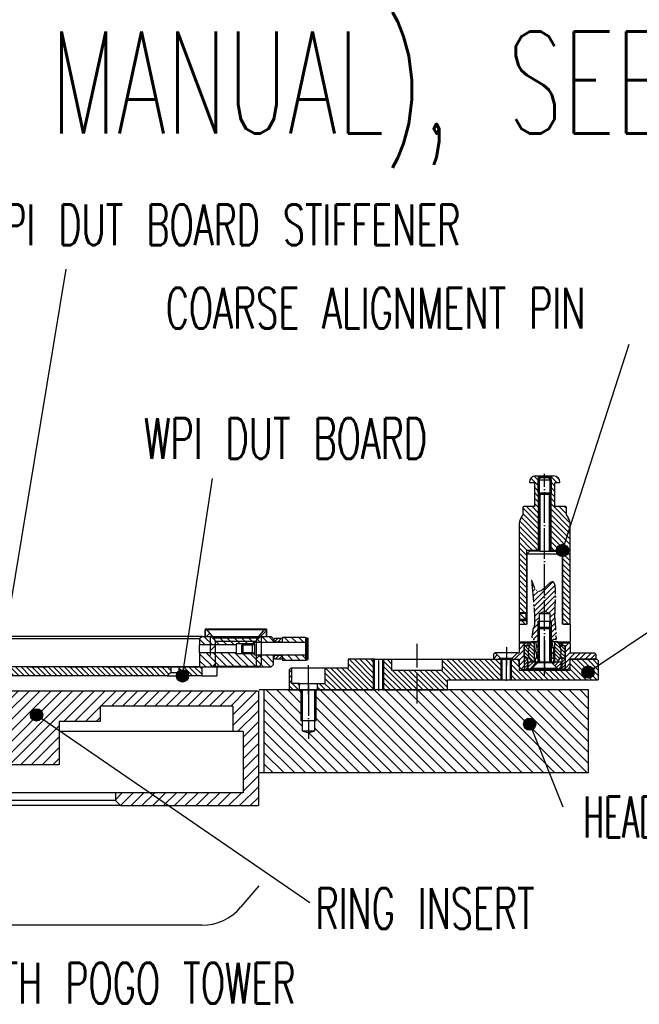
# Model space of a CAD drawing. Extents: x -1763 to 4575, y -3429 to 1051.
# Tile 25 of 174: x 159 to 401, y -2563 to -2177. Entities that reach past the tile are written whole.
import ezdxf

# ---------------------------------------------------------------- set-up
doc = ezdxf.new("R2010")
doc.units = 0
doc.linetypes.add('DASHED', pattern=[15, 7, -8])
doc.linetypes.add('DOT_CENTER', pattern=[14, 12, -1, 0, -1])
doc.layers.get('0').update_dxf_attribs({"linetype": 'CONTINUOUS'})
doc.layers.add('1', color=7, linetype='CONTINUOUS')
doc.styles.add('CONVERTER_1', font='txt.shx', dxfattribs={"width": 0.63})
doc.styles.add('CONVERTER_11', font='txt.shx', dxfattribs={"width": 0.54})
doc.dimstyles.get("Standard").update_dxf_attribs({"dimtxt": 0.18, "dimasz": 0.18, "dimexe": 0.18, "dimexo": 0.0625, "dimgap": 0.09, "dimtad": 0, "dimtih": 1, "dimtoh": 1, "dimdec": 4, "dimzin": 0, "dimtxsty": 'STANDARD', "dimcen": 0.09, "dimazin": 3, "dimtfac": 1, "dimtdec": 4, "dimtofl": 0, "dimtmove": 0, "dimatfit": 3, "dimtolj": 1, "dimtzin": 0})
pattern_1 = [(315, (-1142.24, -11457.8625), (1.06066017, 1.06066017), [])]
pattern_2 = [(45, (-1142.24, -11457.8625), (-3.535534, 3.535534), [])]
pattern_3 = [(315, (-1142.24, -11507.8625), (1.41421356, 1.41421356), [])]
pattern_4 = [(-45, (-1142.24, -11507.8625), (1.41421356, 1.41421356), [])]
pattern_5 = [(45, (-1142.2401, -11507.8625), (-0.70710678, 0.70710678), [])]
pattern_6 = [(135, (-1142.24, -11457.8625), (-1.06066017, -1.06066017), [])]
pattern_7 = [(135, (-1142.2401, -11457.8625), (-0.70710678, -0.70710678), [])]
pattern_8 = [(45, (-1142.2401, -11457.8625), (-0.565685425, 0.565685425), [])]
pattern_9 = [(45, (-1273.4511, -11577.1904), (-0.70710678, 0.70710678), [])]
pattern_10 = [(45, (-1106.5953, -11706.0745), (-1.06066017, 1.06066017), [])]
pattern_11 = [(45, (-1424.0461, -11558.2213), (-1.06066017, 1.06066017), [])]

# ---------------------------------------------------------------- blocks, each defined once
blk = doc.blocks.new('Z-STACK', base_point=(-660.97, -2583.47))
at = {"linetype": 'CONTINUOUS'}
h = blk.add_hatch(dxfattribs=at)
h.set_pattern_fill('USER', scale=5, angle=45, pattern_type=0)
h.set_pattern_definition(pattern_2)
edge = h.paths.add_edge_path()
edge.add_arc((233.34, -2420.67), 2, 360, 400, ccw=False)
edge.add_line((235.34, -2420.67), (235.34, -2430.36))
edge.add_line((235.34, -2430.36), (233.87, -2430.36))
edge.add_line((233.87, -2430.36), (233.37, -2429.49))
edge.add_line((233.37, -2429.49), (233.37, -2419.16))
edge.add_line((233.37, -2419.16), (233.37, -2418.66))
edge.add_line((233.37, -2418.66), (232.87, -2418.66))
edge.add_line((232.87, -2418.66), (231.37, -2418.66))
edge.add_line((231.37, -2418.66), (231.37, -2415.86))
edge.add_line((231.37, -2415.86), (231.92, -2415.86))
edge.add_line((231.92, -2415.86), (234.87, -2419.38))
h = blk.add_hatch(dxfattribs=at)
h.set_pattern_fill('USER', scale=5, angle=45, pattern_type=0)
h.set_pattern_definition(pattern_2)
edge = h.paths.add_edge_path()
edge.add_line((251.39, -2430.36), (251.39, -2420.67))
edge.add_arc((253.39, -2420.67), 2, 500, 180, ccw=False)
edge.add_line((251.86, -2419.38), (254.82, -2415.86))
edge.add_line((254.82, -2415.86), (255.37, -2415.86))
edge.add_line((255.37, -2415.86), (255.37, -2418.66))
edge.add_line((255.37, -2418.66), (253.87, -2418.66))
edge.add_line((253.87, -2418.66), (253.37, -2418.66))
edge.add_line((253.37, -2418.66), (253.37, -2419.16))
edge.add_line((253.37, -2419.16), (253.37, -2429.49))
edge.add_line((253.37, -2429.49), (252.87, -2430.36))
edge.add_line((252.87, -2430.36), (251.39, -2430.36))
h = blk.add_hatch(dxfattribs=at)
h.set_pattern_fill('USER', color=4, scale=2, angle=315, pattern_type=0)
h.set_pattern_definition(pattern_3)
h.paths.add_polyline_path([(257.2, -2418.66), (255.37, -2418.66), (253.37, -2418.66), (233.37, -2418.66), (231.37, -2418.66), (230.22, -2418.66), (229.22, -2419.66), (229.22, -2421.96), (243.7, -2421.96), (243.7, -2421.56), (246.2, -2421.56), (249.9, -2421.56), (250.7, -2421.56), (250.7, -2421.06), (253.37, -2421.06), (258.2, -2421.06), (258.2, -2419.66)])
h = blk.add_hatch(dxfattribs=at)
h.set_pattern_fill('USER', color=3, angle=45, pattern_type=0)
h.set_pattern_definition(pattern_5)
h.paths.add_polyline_path([(258.6, -2420.96), (258.4, -2420.76), (258.4, -2419.76), (258.6, -2419.56), (261.5, -2419.56), (261.7, -2419.76), (261.7, -2420.76), (261.5, -2420.96)])
h = blk.add_hatch(dxfattribs=at)
h.set_pattern_fill('USER', color=5, scale=2, angle=-45, pattern_type=0)
h.set_pattern_definition(pattern_4)
h.paths.add_polyline_path([(261.7, -2420.76), (261.7, -2419.76), (261.7, -2419.06), (270.7, -2419.06), (270.7, -2419.26), (270.7, -2421.06), (261.7, -2421.06)])
h = blk.add_hatch(dxfattribs=at)
h.set_pattern_fill('USER', color=4, scale=2, angle=315, pattern_type=0)
h.set_pattern_definition(pattern_3)
h.paths.add_polyline_path([(257.2, -2430.66), (252.87, -2430.66), (236.03, -2430.66), (233.87, -2430.66), (233.17, -2430.66), (229.22, -2430.66), (229.22, -2425.16), (243.7, -2425.16), (243.7, -2425.56), (246.2, -2425.56), (249.9, -2425.56), (250.7, -2425.56), (250.7, -2426.06), (253.37, -2426.06), (258.2, -2426.06), (258.2, -2429.66)])
h = blk.add_hatch(dxfattribs=at)
h.set_pattern_fill('USER', color=3, angle=45, pattern_type=0)
h.set_pattern_definition(pattern_5)
h.paths.add_polyline_path([(258.6, -2427.56), (258.4, -2427.36), (258.4, -2426.36), (258.6, -2426.16), (261.5, -2426.16), (261.7, -2426.36), (261.7, -2427.36), (261.5, -2427.56)])
h = blk.add_hatch(dxfattribs=at)
h.set_pattern_fill('USER', color=5, scale=2, angle=-45, pattern_type=0)
h.set_pattern_definition(pattern_4)
h.paths.add_polyline_path([(261.7, -2428.06), (261.7, -2427.36), (261.7, -2426.36), (261.7, -2426.06), (270.7, -2426.06), (270.7, -2427.86), (270.7, -2428.06), (262.2, -2428.06)])
h = blk.add_hatch(dxfattribs=at)
h.set_pattern_fill('USER', color=2, scale=1.5, angle=315, pattern_type=0)
h.set_pattern_definition(pattern_1)
h.paths.add_polyline_path([(230.03, -2430.66), (229.22, -2430.66), (225.22, -2430.66), (225.02, -2430.66), (221.12, -2430.66), (221.12, -2432.76), (222.52, -2434.16), (230.03, -2434.16)])
at = {"layer": '1', "linetype": 'CONTINUOUS'}
h = blk.add_hatch(dxfattribs=at)
h.set_pattern_fill('USER', color=3, scale=1.5, angle=135, pattern_type=0)
h.set_pattern_definition(pattern_6)
edge = h.paths.add_edge_path()
edge.add_line((360.3, -2367.81), (356.3, -2367.81))
edge.add_arc((356.3, -2368.31), 0.5, 90, 180)
edge.add_line((355.8, -2368.31), (355.8, -2371.19))
edge.add_line((355.8, -2371.19), (355.2, -2372.22))
edge.add_arc((360.4, -2375.22), 6, 150, 180)
edge.add_line((354.4, -2375.22), (354.4, -2413.61))
edge.add_line((354.4, -2413.61), (354.7, -2413.91))
edge.add_line((354.7, -2413.91), (357.1, -2413.91))
edge.add_line((357.1, -2413.91), (357.4, -2413.61))
edge.add_line((357.4, -2413.61), (357.4, -2385.01))
edge.add_line((357.4, -2385.01), (361.9, -2385.01))
edge.add_line((361.9, -2385.01), (361.9, -2355.91))
edge.add_line((361.9, -2355.91), (361.8, -2355.81))
edge.add_line((361.8, -2355.81), (360.9, -2355.81))
edge.add_arc((360.9, -2358.31), 2.5, 90, 180)
edge.add_line((358.4, -2358.31), (358.6, -2358.51))
edge.add_line((358.6, -2358.51), (360.4, -2358.51))
edge.add_line((360.4, -2358.51), (360.4, -2367.81))
edge.add_line((360.4, -2367.81), (360.3, -2367.81))
h = blk.add_hatch(dxfattribs=at)
h.set_pattern_fill('USER', color=3, scale=1.5, angle=45, pattern_type=0)
h.set_pattern_definition(pattern_11)
h.paths.add_polyline_path([(362.3, -2356.31), (362.3, -2385.01), (361.9, -2385.01), (361.9, -2355.91)])
h = blk.add_hatch(dxfattribs=at)
h.set_pattern_fill('USER', color=3, scale=1.5, angle=45, pattern_type=0)
h.set_pattern_definition(pattern_11)
h.paths.add_polyline_path([(366.5, -2356.31), (366.5, -2385.01), (366.9, -2385.01), (366.9, -2355.91)])
h = blk.add_hatch(dxfattribs=at)
h.set_pattern_fill('USER', color=3, scale=1.5, angle=135, pattern_type=0)
h.set_pattern_definition(pattern_6)
edge = h.paths.add_edge_path()
edge.add_line((368.5, -2367.81), (372.5, -2367.81))
edge.add_arc((372.5, -2368.31), 0.5, 360, 450, ccw=False)
edge.add_line((373, -2368.31), (373, -2371.19))
edge.add_line((373, -2371.19), (373.59, -2372.22))
edge.add_arc((368.4, -2375.22), 6, 360, 390, ccw=False)
edge.add_line((374.4, -2375.22), (374.4, -2413.61))
edge.add_line((374.4, -2413.61), (374.1, -2413.91))
edge.add_line((374.1, -2413.91), (371.7, -2413.91))
edge.add_line((371.7, -2413.91), (371.4, -2413.61))
edge.add_line((371.4, -2413.61), (371.4, -2385.01))
edge.add_line((371.4, -2385.01), (366.9, -2385.01))
edge.add_line((366.9, -2385.01), (366.9, -2355.91))
edge.add_line((366.9, -2355.91), (367, -2355.81))
edge.add_line((367, -2355.81), (367.9, -2355.81))
edge.add_arc((367.9, -2358.31), 2.5, 360, 450, ccw=False)
edge.add_line((370.4, -2358.31), (370.2, -2358.51))
edge.add_line((370.2, -2358.51), (368.4, -2358.51))
edge.add_line((368.4, -2358.51), (368.4, -2367.81))
edge.add_line((368.4, -2367.81), (368.5, -2367.81))
at = {"layer": '1'}
h = blk.add_hatch(color=1, dxfattribs=at)
edge = h.paths.add_edge_path()
edge.add_arc((371.4, -2385.01), 2.4, -180, 180)
at = {"layer": '1', "linetype": 'CONTINUOUS'}
h = blk.add_hatch(dxfattribs=at)
h.set_pattern_fill('USER', color=1, scale=1.5, angle=45, pattern_type=0)
h.set_pattern_definition([(45, (-910.5537, -11564.7504), (-1.06066017, 1.06066017), [])])
edge = h.paths.add_edge_path()
edge.add_line((367.7, -2428.91), (367, -2428.91))
edge.add_line((367, -2428.91), (366.4, -2428.31))
edge.add_line((366.4, -2428.31), (366.4, -2412.76))
edge.add_line((366.4, -2412.76), (366.4, -2409.76))
edge.add_line((366.4, -2409.76), (364.4, -2408.82))
edge.add_line((364.4, -2408.82), (362.4, -2409.76))
edge.add_line((362.4, -2409.76), (362.4, -2428.31))
edge.add_line((362.4, -2428.31), (361.8, -2428.91))
edge.add_line((361.8, -2428.91), (360.95, -2428.91))
edge.add_spline(control_points=[(360.95, -2428.91), (360.4, -2428.27), (360.87, -2427.39), (361.35, -2426.23), (361.1, -2425.44), (360.83, -2424.76), (360.86, -2424), (361.08, -2422.91), (361.13, -2421.44), (360.5, -2420.15), (359.85, -2419.7), (359.51, -2419.45), (359.36, -2418.73), (359.67, -2417.53), (359.53, -2416.14), (360.25, -2415.05), (360.5, -2413.72), (360.46, -2411.56), (360.3, -2408.54), (360.05, -2405.12), (359.64, -2401.83), (359.65, -2399.1), (359.05, -2397.58), (359.54, -2396.49), (359.76, -2398.35), (360.26, -2399.14), (360.77, -2400.58), (362.01, -2401.32), (363.29, -2400.68), (364.37, -2399.74), (365.48, -2398.62), (366.41, -2397.74), (367.56, -2397.07), (368.58, -2398.28), (368.6, -2400.25), (368.7, -2403.05), (368.56, -2406.27), (368.48, -2409.31), (368.4, -2411.45), (368.56, -2412.83), (368.69, -2414.08), (368.75, -2415.83), (368.92, -2417.7), (368.89, -2418.91), (369.09, -2419.74), (368.53, -2419.9), (367.99, -2419.55), (367.43, -2420.38), (367.33, -2421.38), (367.68, -2422.6), (368.09, -2423.77), (367.97, -2424.92), (367.72, -2426.6), (368.39, -2427.95), (367.7, -2428.91)], knot_values=[0, 0, 0, 0, 1.949832, 2.895531, 3.61291, 4.357552, 5.082304, 5.837823, 7.704288, 9.429481, 9.771851, 10.086906, 10.671191, 11.781941, 13.864526, 14.579803, 15.585352, 17.862842, 21.058666, 24.662982, 28.158028, 31.024084, 32.741444, 32.974943, 34.012284, 35.582258, 37.035952, 38.195794, 39.411957, 40.951462, 42.59341, 44.027193, 45.011801, 45.949104, 47.985178, 50.896591, 54.357326, 57.64521, 60.035898, 60.760714, 61.799857, 63.805131, 66.056765, 67.255141, 67.76474, 68.133222, 68.691098, 69.42432, 70.474228, 71.806011, 73.136281, 74.172434, 75.204802, 78.224914, 78.224914, 78.224914, 78.224914], degree=3, periodic=0)
h = blk.add_hatch(dxfattribs=at)
h.set_pattern_fill('USER', color=1, scale=1.5, angle=45, pattern_type=0)
h.set_pattern_definition([(45, (-1142.24, -11457.8625), (-1.06066017, 1.06066017), [])])
h.paths.add_polyline_path([(354.9, -2409.71), (354.6, -2409.71), (354.6, -2409.41), (354.9, -2409.41), (357.1, -2409.41), (357.1, -2409.71)])
h = blk.add_hatch(dxfattribs=at)
h.set_pattern_fill('USER', color=1, scale=1.5, angle=45, pattern_type=0)
h.set_pattern_definition([(45, (-1114.7957, -11416.7576), (-1.06066017, 1.06066017), [])])
h.paths.add_polyline_path([(354.9, -2412.41), (354.6, -2412.41), (354.6, -2412.11), (354.9, -2412.11), (357.1, -2412.11), (357.1, -2412.41)])
h = blk.add_hatch(dxfattribs=at)
h.set_pattern_fill('USER', color=1, scale=1.5, angle=45, pattern_type=0)
h.set_pattern_definition(pattern_10)
h.paths.add_polyline_path([(356.4, -2422.26), (357.9, -2422.26), (357.9, -2421.26), (354.4, -2421.26), (354.4, -2425.16), (353.75, -2425.16), (351.65, -2427.26), (351.65, -2427.66), (354.4, -2427.66), (354.4, -2430.66), (355.4, -2431.66), (356.4, -2431.66)])
h = blk.add_hatch(dxfattribs=at)
h.set_pattern_fill('USER', color=1, angle=135, pattern_type=0)
h.set_pattern_definition(pattern_7)
edge = h.paths.add_edge_path()
edge.add_line((359.27, -2428.76), (360.4, -2428.76))
edge.add_line((360.4, -2428.76), (360.4, -2420.76))
edge.add_line((360.4, -2420.76), (359.27, -2420.76))
edge.add_arc((364.4, -2424.76), 6.5, 142.0201, 157.3801)
edge.add_arc((364.4, -2424.76), 6.5, 157.3801, -157.3801)
edge.add_arc((364.4, -2424.76), 6.5, -157.3801, -142.0201)
h = blk.add_hatch(dxfattribs=at)
h.set_pattern_fill('USER', color=1, angle=135, pattern_type=0)
h.set_pattern_definition(pattern_7)
edge = h.paths.add_edge_path()
edge.add_line((368.4, -2428.76), (369.52, -2428.76))
edge.add_arc((364.4, -2424.76), 6.5, -37.9799, -22.6199)
edge.add_arc((364.4, -2424.76), 6.5, -22.6199, 22.6199)
edge.add_arc((364.4, -2424.76), 6.5, 22.6199, 37.9799)
edge.add_line((369.52, -2420.76), (368.4, -2420.76))
edge.add_line((368.4, -2420.76), (368.4, -2428.76))
h = blk.add_hatch(dxfattribs=at)
h.set_pattern_fill('USER', color=1, scale=1.5, angle=45, pattern_type=0)
h.set_pattern_definition(pattern_10)
h.paths.add_polyline_path([(384.4, -2425.66), (383.9, -2425.16), (374.4, -2425.16), (374.4, -2421.26), (370.9, -2421.26), (370.9, -2422.26), (372.4, -2422.26), (372.4, -2431.66), (373.4, -2431.66), (374.4, -2430.66), (374.4, -2427.66), (383.9, -2427.66), (384.4, -2427.16)])
h = blk.add_hatch(dxfattribs=at)
h.set_pattern_fill('USER', color=1, scale=1.5, angle=45, pattern_type=0)
h.set_pattern_definition(pattern_10)
h.paths.add_polyline_path([(345.05, -2425.16), (344.9, -2425.16), (344.4, -2425.66), (344.4, -2427.16), (344.9, -2427.66), (347.15, -2427.66), (347.15, -2427.26)])
h = blk.add_hatch(dxfattribs=at)
h.set_pattern_fill('USER', color=1, angle=135, pattern_type=0)
h.set_pattern_definition(pattern_7)
edge = h.paths.add_edge_path()
edge.add_line((356.9, -2427.26), (358.4, -2427.26))
edge.add_arc((364.4, -2424.76), 6.5, 517.3801, 202.6199, ccw=False)
edge.add_line((358.4, -2422.26), (356.9, -2422.26))
edge.add_line((356.9, -2422.26), (356.4, -2422.76))
edge.add_line((356.4, -2422.76), (356.4, -2426.76))
edge.add_line((356.4, -2426.76), (356.9, -2427.26))
h = blk.add_hatch(dxfattribs=at)
h.set_pattern_fill('USER', color=1, angle=135, pattern_type=0)
h.set_pattern_definition(pattern_7)
edge = h.paths.add_edge_path()
edge.add_line((370.4, -2427.26), (371.9, -2427.26))
edge.add_line((371.9, -2427.26), (372.4, -2426.76))
edge.add_line((372.4, -2426.76), (372.4, -2422.76))
edge.add_line((372.4, -2422.76), (371.9, -2422.26))
edge.add_line((371.9, -2422.26), (370.4, -2422.26))
edge.add_arc((364.4, -2424.76), 6.5, 337.3801, 382.6199, ccw=False)
h = blk.add_hatch(dxfattribs=at)
h.set_pattern_fill('USER', color=4, scale=1.5, angle=135, pattern_type=0)
h.set_pattern_definition(pattern_6)
h.paths.add_polyline_path([(278.4, -2431.16), (287.4, -2431.16), (287.4, -2427.66), (297.4, -2427.66), (297.4, -2439.66), (275.4, -2439.66), (275.4, -2437.16), (278.4, -2437.16)])
h = blk.add_hatch(dxfattribs=at)
h.set_pattern_fill('USER', color=4, scale=1.5, angle=135, pattern_type=0)
h.set_pattern_definition(pattern_6)
h.paths.add_polyline_path([(297.4, -2427.66), (297.75, -2427.66), (297.75, -2439.66), (297.4, -2439.66)])
h = blk.add_hatch(dxfattribs=at)
h.set_pattern_fill('USER', color=4, scale=1.5, angle=135, pattern_type=0)
h.set_pattern_definition(pattern_6)
h.paths.add_polyline_path([(301.05, -2427.66), (301.4, -2427.66), (301.4, -2439.66), (301.05, -2439.66)])
h = blk.add_hatch(dxfattribs=at)
h.set_pattern_fill('USER', color=4, scale=1.5, angle=135, pattern_type=0)
h.set_pattern_definition(pattern_6)
h.paths.add_polyline_path([(301.4, -2439.66), (326.4, -2439.66), (326.4, -2435.66), (347.75, -2435.66), (347.75, -2427.66), (324.4, -2427.66), (324.4, -2431.86), (304.4, -2431.86), (304.4, -2427.66), (301.4, -2427.66)])
h = blk.add_hatch(dxfattribs=at)
h.set_pattern_fill('USER', color=4, scale=1.5, angle=135, pattern_type=0)
h.set_pattern_definition(pattern_6)
h.paths.add_polyline_path([(351.05, -2435.66), (385.4, -2435.66), (385.4, -2428.16), (384.9, -2427.66), (374.4, -2427.66), (374.4, -2431.86), (354.4, -2431.86), (354.4, -2427.66), (351.05, -2427.66)])
h = blk.add_hatch(dxfattribs=at)
h.set_pattern_fill('USER', color=1, scale=0.8, angle=45, pattern_type=0)
h.set_pattern_definition(pattern_8)
h.paths.add_polyline_path([(356.4, -2431.66), (357.7, -2431.66), (357.7, -2427.26), (356.4, -2427.26)])
h = blk.add_hatch(dxfattribs=at)
h.set_pattern_fill('USER', color=1, angle=45, pattern_type=0)
h.set_pattern_definition(pattern_9)
h.paths.add_polyline_path([(358, -2428.76), (358, -2431.36), (359.3, -2431.36), (361.6, -2429.06), (361.6, -2428.76)])
h = blk.add_hatch(dxfattribs=at)
h.set_pattern_fill('USER', color=1, angle=45, pattern_type=0)
h.set_pattern_definition(pattern_9)
h.paths.add_polyline_path([(367.2, -2429.06), (369.5, -2431.36), (370.8, -2431.36), (370.8, -2428.76), (367.2, -2428.76)])
h = blk.add_hatch(dxfattribs=at)
h.set_pattern_fill('USER', color=1, scale=0.8, angle=45, pattern_type=0)
h.set_pattern_definition(pattern_8)
h.paths.add_polyline_path([(371.1, -2431.66), (372.4, -2431.66), (372.4, -2427.26), (371.1, -2427.26)])
h = blk.add_hatch(dxfattribs=at)
h.set_pattern_fill('USER', color=2, scale=1.5, angle=315, pattern_type=0)
h.set_pattern_definition(pattern_1)
edge = h.paths.add_edge_path()
edge.add_line((214.02, -2430.66), (217.92, -2430.66))
edge.add_line((217.92, -2430.66), (217.92, -2432.76))
edge.add_line((217.92, -2432.76), (216.52, -2434.16))
edge.add_line((216.52, -2434.16), (132.4, -2434.16))
edge.add_line((132.4, -2434.16), (131.08, -2434.16))
edge.add_line((131.08, -2434.16), (126.86, -2434.16))
edge.add_line((126.86, -2434.16), (126.4, -2434.16))
edge.add_line((126.4, -2434.16), (126.39, -2434.16))
edge.add_spline(control_points=[(126.39, -2434.16), (126.16, -2433.93), (125.69, -2433.46), (125.22, -2432.99), (124.99, -2432.76)], knot_values=[0, 0, 0, 0, 0.991594, 1.983187, 1.983187, 1.983187, 1.983187], degree=3, periodic=0)
edge.add_line((124.99, -2432.76), (124.99, -2430.66))
edge.add_line((124.99, -2430.66), (125, -2430.66))
edge.add_line((125, -2430.66), (128.54, -2430.66))
edge.add_line((128.54, -2430.66), (129.7, -2430.66))
edge.add_line((129.7, -2430.66), (129.87, -2430.66))
edge.add_line((129.87, -2430.66), (132.54, -2430.66))
edge.add_line((132.54, -2430.66), (214.02, -2430.66))
at = {"layer": '1'}
h = blk.add_hatch(color=1, dxfattribs=at)
edge = h.paths.add_edge_path()
edge.add_arc((222.52, -2434.16), 2.4, -180, 180)
at = {"layer": '1', "linetype": 'CONTINUOUS'}
h = blk.add_hatch(dxfattribs=at)
h.set_pattern_fill('USER', color=4, scale=1.5, angle=135, pattern_type=0)
h.set_pattern_definition(pattern_6)
h.paths.add_polyline_path([(265.4, -2437.16), (268.4, -2437.16), (268.4, -2439.66), (264.4, -2439.66), (264.4, -2431.66), (264.9, -2431.16), (265.4, -2431.16)])
at = {"layer": '1'}
h = blk.add_hatch(color=1, dxfattribs=at)
edge = h.paths.add_edge_path()
edge.add_arc((381.4, -2432.66), 2.4, -180, 180)
at = {"layer": '1', "linetype": 'CONTINUOUS'}
h = blk.add_hatch(dxfattribs=at)
h.set_pattern_fill('USER', color=6, scale=3, angle=45, pattern_type=0)
h.set_pattern_definition([(45, (-1142.24, -11457.8625), (-2.1213203, 2.1213203), [])])
h.paths.add_polyline_path([(252.23, -2439.96), (154.23, -2439.96), (154.23, -2451.16), (152.23, -2451.16), (148.98, -2451.16), (143.48, -2451.16), (140.73, -2451.16), (140.73, -2468.96), (174.23, -2468.96), (174.23, -2451.96), (190.23, -2451.96), (190.23, -2445.96), (242.23, -2445.96), (242.23, -2455.96), (246.23, -2455.96), (246.23, -2479.96), (196.23, -2479.96), (196.23, -2482.96), (198.23, -2484.96), (252.23, -2484.96)])
h = blk.add_hatch(dxfattribs=at)
h.set_pattern_fill('USER', color=1, scale=3, angle=135, pattern_type=0)
h.set_pattern_definition([(135, (-1142.24, -11457.8625), (-2.1213203, -2.1213203), [])])
h.paths.add_polyline_path([(254.57, -2439.66), (269.4, -2439.66), (269.4, -2455.66), (271.9, -2456.46), (274.4, -2455.66), (274.4, -2439.66), (381.57, -2439.66), (381.57, -2472.16), (254.57, -2472.16)])
at = {"layer": '1'}
h = blk.add_hatch(color=1, dxfattribs=at)
edge = h.paths.add_edge_path()
edge.add_arc((165.37, -2449.46), 2.4, -180, 180)
h = blk.add_hatch(color=1, dxfattribs=at)
edge = h.paths.add_edge_path()
edge.add_arc((358.53, -2453.07), 2.4, -180, 180)
at = {"color": 7, "linetype": 'CONTINUOUS'}
for p, q in [((231.37, -2415.86), (231.37, -2418.66)), ((231.92, -2415.86), (231.37, -2415.86)), ((231.37, -2418.66), (231.37, -2416.16)), ((243.37, -2416.16), (231.37, -2416.16)), ((254.82, -2415.86), (231.92, -2415.86)), ((234.87, -2419.38), (231.92, -2415.86)), ((255.37, -2416.16), (243.37, -2416.16)), ((251.86, -2419.38), (254.82, -2415.86)), ((255.37, -2415.86), (254.82, -2415.86)), ((255.37, -2415.86), (255.37, -2418.66)), ((255.37, -2418.66), (255.37, -2416.16)), ((231.37, -2418.66), (232.87, -2418.66)), ((232.87, -2418.66), (233.37, -2418.66)), ((233.37, -2418.66), (233.37, -2419.16)), ((243.37, -2419.38), (234.87, -2419.38)), ((243.37, -2420.67), (235.34, -2420.67)), ((235.34, -2420.67), (235.34, -2430.36)), ((251.86, -2419.38), (243.37, -2419.38)), ((251.39, -2420.67), (243.37, -2420.67)), ((251.39, -2420.67), (251.39, -2430.36)), ((253.37, -2418.66), (253.37, -2419.16)), ((253.37, -2418.66), (253.87, -2418.66)), ((253.37, -2419.16), (253.37, -2429.49)), ((253.87, -2418.66), (255.37, -2418.66)), ((233.87, -2430.36), (233.37, -2429.49)), ((252.87, -2430.36), (253.37, -2429.49)), ((233.87, -2430.36), (235.34, -2430.36)), ((235.34, -2430.36), (251.39, -2430.36)), ((251.39, -2430.36), (252.87, -2430.36))]:
    blk.add_line(p, q, dxfattribs=at)
at = {"color": 4, "linetype": 'CONTINUOUS'}
for p, q in [((230.22, -2418.66), (133.16, -2418.66)), ((229.22, -2419.66), (133.16, -2419.66)), ((230.22, -2418.66), (229.22, -2419.66)), ((229.22, -2419.66), (229.22, -2421.96)), ((230.22, -2418.66), (231.37, -2418.66)), ((231.37, -2418.66), (233.37, -2418.66)), ((233.37, -2418.66), (253.37, -2418.66)), ((246.2, -2421.56), (243.7, -2421.56)), ((243.7, -2421.96), (243.7, -2421.56)), ((250.7, -2421.56), (249.9, -2421.56)), ((253.37, -2421.06), (250.7, -2421.06)), ((253.37, -2418.66), (255.37, -2418.66)), ((258.2, -2421.06), (253.37, -2421.06)), ((255.37, -2418.66), (257.2, -2418.66)), ((258.2, -2419.66), (257.2, -2418.66)), ((258.2, -2421.06), (258.2, -2419.66)), ((243.7, -2421.96), (229.22, -2421.96)), ((229.22, -2423.56), (229.22, -2421.96)), ((229.22, -2425.16), (229.22, -2423.56)), ((229.22, -2425.16), (229.22, -2430.66)), ((243.7, -2425.16), (229.22, -2425.16)), ((243.7, -2423.56), (243.7, -2421.96)), ((243.7, -2425.16), (243.7, -2423.56)), ((243.7, -2425.56), (243.7, -2425.16)), ((246.2, -2425.56), (243.7, -2425.56)), ((250.7, -2425.56), (249.9, -2425.56)), ((253.37, -2426.06), (250.7, -2426.06)), ((258.2, -2426.06), (253.37, -2426.06)), ((258.2, -2429.66), (258.2, -2426.06)), ((229.22, -2430.66), (233.17, -2430.66)), ((233.17, -2430.66), (233.87, -2430.66)), ((233.87, -2430.66), (236.03, -2430.66)), ((236.03, -2430.66), (252.87, -2430.66)), ((252.87, -2430.66), (257.2, -2430.66)), ((258.2, -2429.66), (257.2, -2430.66))]:
    blk.add_line(p, q, dxfattribs=at)
at = {"color": 7, "linetype": 'DASHED'}
for p, q in [((233.37, -2419.16), (233.37, -2429.49)), ((233.87, -2430.66), (236.03, -2430.66)), ((236.03, -2430.66), (244.97, -2430.66)), ((244.97, -2430.66), (248.51, -2430.66)), ((248.51, -2430.66), (249.52, -2430.66)), ((249.52, -2430.66), (252.85, -2430.66)), ((252.85, -2430.66), (252.87, -2430.66))]:
    blk.add_line(p, q, dxfattribs=at)
at = {"color": 2, "linetype": 'CONTINUOUS'}
for p, q in [((246.2, -2421.56), (245.7, -2422.06)), ((249.9, -2421.56), (246.2, -2421.56)), ((253.37, -2421.06), (250.7, -2421.06)), ((250.7, -2421.56), (250.7, -2421.06)), ((258.2, -2421.06), (253.37, -2421.06)), ((258.4, -2421.06), (258.2, -2421.06)), ((261.7, -2421.06), (258.4, -2421.06)), ((270.7, -2421.06), (261.7, -2421.06)), ((270.7, -2419.26), (271.4, -2419.26)), ((270.7, -2419.26), (270.7, -2421.06)), ((271.4, -2419.26), (271.7, -2419.56)), ((271.7, -2427.56), (271.7, -2419.56)), ((245.7, -2425.06), (245.7, -2422.06)), ((246.2, -2425.56), (245.7, -2425.06)), ((249.9, -2425.56), (246.2, -2425.56)), ((250.7, -2426.06), (250.7, -2425.56)), ((253.37, -2426.06), (250.7, -2426.06)), ((258.2, -2426.06), (253.37, -2426.06)), ((258.4, -2426.06), (258.2, -2426.06)), ((261.7, -2426.06), (258.4, -2426.06)), ((270.7, -2426.06), (261.7, -2426.06)), ((270.7, -2426.06), (270.7, -2427.86)), ((270.7, -2427.86), (271.4, -2427.86)), ((271.4, -2427.86), (271.7, -2427.56)), ((217.92, -2432.76), (216.52, -2434.16)), ((217.92, -2430.66), (217.92, -2432.76)), ((217.92, -2432.76), (221.12, -2432.76)), ((221.12, -2430.66), (221.12, -2432.76)), ((221.12, -2432.76), (222.52, -2434.16)), ((230.03, -2430.66), (230.03, -2434.16)), ((236.03, -2430.66), (236.03, -2434.16)), ((216.52, -2434.16), (132.4, -2434.16)), ((216.52, -2434.16), (222.52, -2434.16)), ((230.03, -2434.16), (222.52, -2434.16)), ((230.03, -2434.16), (236.03, -2434.16))]:
    blk.add_line(p, q, dxfattribs=at)
at = {"color": 4, "linetype": 'DASHED'}
for p, q in [((249.9, -2421.56), (246.2, -2421.56)), ((250.7, -2421.56), (250.7, -2421.06)), ((249.9, -2425.56), (246.2, -2425.56)), ((250.7, -2426.06), (250.7, -2425.56))]:
    blk.add_line(p, q, dxfattribs=at)
at = {"color": 3, "linetype": 'CONTINUOUS'}
for p, q in [((258.6, -2419.56), (258.4, -2419.76)), ((258.4, -2420.76), (258.4, -2419.76)), ((258.4, -2420.76), (258.6, -2420.96)), ((258.4, -2421.06), (258.4, -2420.76)), ((261.5, -2419.56), (258.6, -2419.56)), ((261.5, -2420.96), (258.6, -2420.96)), ((258.6, -2420.96), (258.6, -2421.06)), ((261.5, -2419.56), (261.7, -2419.76)), ((261.7, -2420.76), (261.5, -2420.96)), ((261.5, -2420.96), (261.5, -2421.06)), ((261.7, -2420.76), (261.7, -2419.76)), ((261.7, -2421.06), (261.7, -2420.76)), ((258.4, -2426.36), (258.4, -2426.06)), ((258.4, -2426.36), (258.6, -2426.16)), ((258.4, -2427.36), (258.4, -2426.36)), ((258.6, -2427.56), (258.4, -2427.36)), ((258.6, -2426.06), (258.6, -2426.16)), ((261.5, -2426.16), (258.6, -2426.16)), ((261.5, -2427.56), (258.6, -2427.56)), ((261.5, -2426.06), (261.5, -2426.16)), ((261.7, -2426.36), (261.5, -2426.16)), ((261.5, -2427.56), (261.7, -2427.36)), ((261.7, -2426.36), (261.7, -2426.06)), ((261.7, -2427.36), (261.7, -2426.36))]:
    blk.add_line(p, q, dxfattribs=at)
at = {"color": 5, "linetype": 'CONTINUOUS'}
for p, q in [((270.7, -2419.06), (261.7, -2419.06)), ((261.7, -2419.06), (261.7, -2419.76)), ((261.7, -2420.76), (261.7, -2419.76)), ((261.7, -2421.06), (261.7, -2420.76)), ((270.7, -2421.06), (261.7, -2421.06)), ((270.7, -2419.06), (270.7, -2419.26)), ((270.7, -2419.26), (270.7, -2421.06)), ((261.7, -2426.36), (261.7, -2426.06)), ((270.7, -2426.06), (261.7, -2426.06)), ((261.7, -2427.36), (261.7, -2426.36)), ((261.7, -2427.36), (261.7, -2428.06)), ((262.2, -2428.06), (261.7, -2428.06)), ((270.7, -2428.06), (262.2, -2428.06)), ((270.7, -2426.06), (270.7, -2427.86)), ((270.7, -2427.86), (270.7, -2428.06))]:
    blk.add_line(p, q, dxfattribs=at)
at = {"color": 2, "linetype": 'DASHED'}
for p, q in [((132.54, -2430.66), (214.02, -2430.66)), ((214.02, -2430.66), (217.92, -2430.66)), ((217.92, -2430.66), (218.02, -2430.66)), ((218.02, -2430.66), (221.02, -2430.66)), ((221.02, -2430.66), (221.12, -2430.66)), ((221.12, -2430.66), (225.02, -2430.66)), ((225.02, -2430.66), (225.22, -2430.66)), ((225.22, -2430.66), (229.22, -2430.66)), ((229.22, -2430.66), (230.03, -2430.66)), ((230.03, -2430.66), (233.17, -2430.66)), ((233.17, -2430.66), (236.03, -2430.66))]:
    blk.add_line(p, q, dxfattribs=at)
at = {"color": 6, "linetype": 'CONTINUOUS'}
for p, q in [((154.23, -2439.96), (252.23, -2439.96)), ((252.23, -2439.96), (252.23, -2484.96)), ((242.23, -2445.96), (190.23, -2445.96)), ((190.23, -2445.96), (190.23, -2451.96)), ((242.23, -2445.96), (242.23, -2455.96)), ((174.23, -2451.96), (174.23, -2468.96)), ((190.23, -2451.96), (174.23, -2451.96)), ((242.23, -2455.96), (174.23, -2455.96)), ((246.23, -2455.96), (242.23, -2455.96)), ((246.23, -2455.96), (246.23, -2479.96)), ((174.23, -2468.96), (140.73, -2468.96)), ((196.23, -2479.96), (196.23, -2482.96)), ((246.23, -2479.96), (196.23, -2479.96)), ((196.23, -2482.96), (198.23, -2484.96)), ((198.23, -2484.96), (252.23, -2484.96))]:
    blk.add_line(p, q, dxfattribs=at)
at = {"color": 1, "linetype": 'CONTINUOUS'}
for p, q in [((254.57, -2439.66), (252.57, -2439.66)), ((254.57, -2472.16), (254.57, -2439.66)), ((269.4, -2439.66), (254.57, -2439.66)), ((274.4, -2439.66), (269.4, -2439.66)), ((381.57, -2439.66), (274.4, -2439.66)), ((381.57, -2472.16), (381.57, -2439.66)), ((254.57, -2472.16), (252.57, -2472.16)), ((381.57, -2472.16), (254.57, -2472.16))]:
    blk.add_line(p, q, dxfattribs=at)
at = {"color": 7, "linetype": 'CONTINUOUS'}
for centre, start, end in [((233.34, -2420.67), 0, 40), ((253.39, -2420.67), 140, -180)]:
    blk.add_arc(centre, 2, start, end, dxfattribs=at)
at = {"color": 2, "linetype": 'CONTINUOUS'}
for centre, start, end in [((250.3, -2421.56), 180, 0), ((250.3, -2425.56), 0, 180)]:
    blk.add_arc(centre, 0.4, start, end, dxfattribs=at)
at = {"layer": '1', "color": 3, "linetype": 'CONTINUOUS'}
for p, q in [((360.9, -2355.81), (361.8, -2355.81)), ((361.8, -2355.81), (361.9, -2355.91)), ((361.8, -2355.81), (364.4, -2355.81)), ((361.9, -2355.91), (362.3, -2356.31)), ((361.9, -2355.91), (361.9, -2385.01)), ((362.3, -2356.31), (364.4, -2356.31)), ((362.3, -2356.31), (362.3, -2385.01)), ((364.4, -2355.81), (367, -2355.81)), ((364.4, -2356.31), (366.5, -2356.31)), ((366.5, -2356.31), (366.9, -2355.91)), ((366.5, -2385.01), (366.5, -2356.31)), ((366.9, -2355.91), (367, -2355.81)), ((366.9, -2385.01), (366.9, -2355.91)), ((367, -2355.81), (367.9, -2355.81)), ((358.4, -2358.31), (358.4, -2358.31)), ((358.4, -2358.31), (358.4, -2358.31)), ((358.4, -2358.31), (358.6, -2358.51)), ((360.4, -2358.51), (358.6, -2358.51)), ((360.4, -2358.51), (360.4, -2367.81)), ((370.2, -2358.51), (368.4, -2358.51)), ((368.4, -2367.81), (368.4, -2358.51)), ((370.2, -2358.51), (370.4, -2358.31)), ((370.4, -2358.31), (370.4, -2358.31)), ((370.4, -2358.31), (370.4, -2358.31)), ((360.3, -2367.81), (356.3, -2367.81)), ((360.4, -2367.81), (360.3, -2367.81)), ((360.4, -2367.81), (360.4, -2367.81)), ((360.4, -2367.81), (360.4, -2367.81)), ((360.4, -2367.81), (360.4, -2367.81)), ((360.4, -2367.81), (360.4, -2367.81)), ((368.5, -2367.81), (368.4, -2367.81)), ((368.4, -2367.81), (368.4, -2367.81)), ((368.4, -2367.81), (368.4, -2367.81)), ((368.4, -2367.81), (368.4, -2367.81)), ((368.4, -2367.81), (368.4, -2367.81)), ((372.5, -2367.81), (368.5, -2367.81)), ((355.2, -2372.22), (355.8, -2371.19)), ((355.8, -2368.31), (355.8, -2371.19)), ((373, -2371.19), (373, -2368.31)), ((373, -2371.19), (373.59, -2372.22)), ((354.4, -2374.61), (354.4, -2374.66)), ((354.4, -2375.22), (354.4, -2413.61)), ((374.4, -2374.66), (374.4, -2374.61)), ((374.4, -2413.61), (374.4, -2375.22)), ((357.4, -2413.61), (357.4, -2385.01)), ((361.9, -2385.01), (357.4, -2385.01)), ((362.3, -2385.01), (361.9, -2385.01)), ((362.3, -2385.01), (362.5, -2385.01)), ((366.3, -2385.01), (366.5, -2385.01)), ((366.9, -2385.01), (366.5, -2385.01)), ((371.4, -2385.01), (366.9, -2385.01)), ((371.4, -2385.01), (371.4, -2413.61)), ((354.4, -2413.61), (354.7, -2413.91)), ((354.7, -2413.91), (357.1, -2413.91)), ((357.1, -2413.91), (357.4, -2413.61)), ((371.4, -2413.61), (371.7, -2413.91)), ((371.7, -2413.91), (374.1, -2413.91)), ((374.1, -2413.91), (374.4, -2413.61))]:
    blk.add_line(p, q, dxfattribs=at)
at = {"layer": '1', "color": 1, "linetype": 'DOT_CENTER'}
for p, q in [((364.4, -2430.59), (364.4, -2355.07)), ((364.4, -2420.23), (364.4, -2433.47)), ((349.4, -2422.91), (349.4, -2430.08)), ((364.4, -2432.26), (364.4, -2427.22)), ((271.9, -2437.78), (271.9, -2458.78))]:
    blk.add_line(p, q, dxfattribs=at)
at = {"layer": '1', "color": 7, "linetype": 'CONTINUOUS'}
for p, q in [((362.9, -2356.41), (361.9, -2357.41)), ((361.9, -2357.41), (366.9, -2357.41)), ((361.9, -2362.41), (361.9, -2357.41)), ((362.9, -2356.41), (365.9, -2356.41)), ((365.9, -2356.41), (366.9, -2357.41)), ((366.9, -2357.41), (366.9, -2362.41)), ((361.9, -2362.41), (362.5, -2363.01)), ((361.9, -2362.41), (366.9, -2362.41)), ((362.5, -2363.01), (362.5, -2385.31)), ((362.5, -2363.01), (366.3, -2363.01)), ((366.3, -2363.01), (366.9, -2362.41)), ((366.3, -2385.31), (366.3, -2363.01)), ((357.4, -2386.31), (358.4, -2385.31)), ((357.4, -2386.31), (371.4, -2386.31)), ((357.4, -2386.31), (357.4, -2413.91)), ((362.5, -2385.31), (358.4, -2385.31)), ((362.5, -2385.31), (366.3, -2385.31)), ((366.3, -2385.31), (370.4, -2385.31)), ((371.4, -2386.31), (370.4, -2385.31)), ((371.4, -2413.91), (371.4, -2386.31)), ((354.6, -2409.41), (354.4, -2409.61)), ((354.4, -2409.61), (354.4, -2412.21)), ((354.9, -2409.41), (354.6, -2409.41)), ((354.6, -2409.41), (354.6, -2409.71)), ((354.9, -2409.71), (354.6, -2409.71)), ((354.6, -2409.71), (354.6, -2412.11)), ((357.1, -2409.41), (354.9, -2409.41)), ((357.1, -2409.71), (354.9, -2409.71)), ((357.1, -2409.71), (357.1, -2409.41)), ((357.4, -2409.71), (357.1, -2409.41)), ((357.1, -2412.11), (357.1, -2409.71)), ((357.4, -2409.71), (357.1, -2409.71)), ((357.4, -2412.11), (357.4, -2409.71)), ((362.4, -2409.76), (364.4, -2408.82)), ((362.4, -2428.31), (362.4, -2409.76)), ((362.4, -2409.76), (366.4, -2409.76)), ((364.4, -2408.82), (366.4, -2409.76)), ((366.4, -2409.76), (366.4, -2412.76)), ((354.4, -2412.21), (354.6, -2412.41)), ((354.4, -2413.91), (357.4, -2413.91)), ((354.4, -2413.91), (354.4, -2420.76)), ((354.9, -2412.11), (354.6, -2412.11)), ((354.6, -2412.11), (354.6, -2412.41)), ((354.6, -2412.41), (354.9, -2412.41)), ((357.1, -2412.11), (354.9, -2412.11)), ((354.9, -2412.41), (357.1, -2412.41)), ((357.1, -2412.41), (357.4, -2412.11)), ((357.1, -2412.41), (357.1, -2412.11)), ((357.4, -2412.11), (357.1, -2412.11)), ((361.9, -2412.76), (362.4, -2412.76)), ((362.4, -2412.76), (366.4, -2412.76)), ((366.4, -2428.31), (366.4, -2412.76)), ((366.9, -2412.76), (366.4, -2412.76)), ((374.4, -2413.91), (371.4, -2413.91)), ((374.4, -2413.91), (374.4, -2420.76)), ((362.4, -2415.26), (361.9, -2415.76)), ((361.9, -2427.96), (361.9, -2415.76)), ((366.9, -2415.76), (361.9, -2415.76)), ((362.4, -2415.76), (362.4, -2415.26)), ((366.4, -2415.26), (362.4, -2415.26)), ((362.4, -2427.96), (362.4, -2415.76)), ((366.4, -2415.26), (366.9, -2415.76)), ((366.4, -2415.76), (366.4, -2415.26)), ((366.4, -2427.96), (366.4, -2415.76)), ((366.9, -2427.96), (366.9, -2415.76)), ((354.4, -2420.76), (360.4, -2420.76)), ((354.4, -2421.26), (354.4, -2425.16)), ((354.4, -2421.26), (357.9, -2421.26)), ((357.9, -2421.26), (358.92, -2421.26)), ((357.9, -2422.26), (357.9, -2421.26)), ((360.4, -2420.76), (359.27, -2420.76)), ((360.4, -2420.76), (360.75, -2420.76)), ((360.4, -2428.91), (360.4, -2420.76)), ((361.4, -2420.76), (360.4, -2420.76)), ((360.4, -2428.76), (360.4, -2420.76)), ((368.4, -2420.76), (367.4, -2420.76)), ((368.4, -2420.76), (367.72, -2420.76)), ((368.4, -2420.76), (374.4, -2420.76)), ((368.4, -2428.91), (368.4, -2420.76)), ((368.4, -2428.76), (368.4, -2420.76)), ((369.52, -2420.76), (368.4, -2420.76)), ((369.87, -2421.26), (370.9, -2421.26)), ((370.9, -2421.26), (374.4, -2421.26)), ((370.9, -2422.26), (370.9, -2421.26)), ((374.4, -2421.26), (374.4, -2425.16)), ((344.4, -2425.66), (344.4, -2427.16)), ((345.05, -2425.16), (344.9, -2425.16)), ((347.15, -2427.26), (345.05, -2425.16)), ((353.75, -2425.16), (345.05, -2425.16)), ((353.75, -2425.16), (351.65, -2427.26)), ((353.75, -2425.16), (354.4, -2425.16)), ((357.9, -2422.26), (356.4, -2422.26)), ((356.4, -2422.26), (356.4, -2431.66)), ((356.4, -2422.76), (356.9, -2422.26)), ((356.4, -2426.76), (356.4, -2422.76)), ((356.9, -2422.26), (358.4, -2422.26)), ((357.9, -2422.26), (358.4, -2422.26)), ((370.4, -2422.26), (370.9, -2422.26)), ((371.9, -2422.26), (370.4, -2422.26)), ((370.9, -2422.26), (372.4, -2422.26)), ((372.4, -2422.76), (371.9, -2422.26)), ((372.4, -2422.26), (372.4, -2431.66)), ((372.4, -2426.76), (372.4, -2422.76)), ((374.4, -2425.16), (383.9, -2425.16)), ((384.4, -2425.66), (383.9, -2425.16)), ((384.4, -2425.66), (384.4, -2427.16)), ((344.4, -2427.16), (344.9, -2427.66)), ((344.9, -2427.66), (347.15, -2427.66)), ((347.15, -2427.66), (347.15, -2427.26)), ((347.15, -2427.26), (351.65, -2427.26)), ((347.15, -2427.66), (351.65, -2427.66)), ((351.65, -2427.26), (351.65, -2427.66)), ((351.65, -2427.66), (354.4, -2427.66)), ((354.4, -2430.66), (354.4, -2427.66)), ((356.9, -2427.26), (356.4, -2426.76)), ((356.4, -2427.26), (356.4, -2431.66)), ((357.7, -2427.26), (356.4, -2427.26)), ((358.4, -2427.26), (356.9, -2427.26)), ((357.7, -2427.26), (357.7, -2431.66)), ((361.6, -2428.76), (358, -2428.76)), ((358, -2431.36), (358, -2428.76)), ((360.4, -2428.76), (359.27, -2428.76)), ((361.6, -2429.06), (359.3, -2431.36)), ((361.9, -2428.76), (359.4, -2431.26)), ((361.4, -2428.76), (360.4, -2428.76)), ((360.4, -2428.91), (360.95, -2428.91)), ((361.8, -2428.91), (360.95, -2428.91)), ((367.2, -2428.76), (361.6, -2428.76)), ((361.6, -2429.06), (361.6, -2428.76)), ((362.4, -2428.31), (361.8, -2428.91)), ((361.8, -2428.91), (367, -2428.91)), ((361.9, -2428.76), (361.9, -2427.96)), ((362.4, -2428.76), (361.9, -2428.76)), ((362.4, -2427.96), (362.4, -2428.76)), ((366.4, -2428.76), (362.4, -2428.76)), ((366.4, -2427.96), (366.4, -2428.76)), ((366.4, -2428.31), (367, -2428.91)), ((366.9, -2428.76), (366.4, -2428.76)), ((366.9, -2427.96), (366.9, -2428.76)), ((366.9, -2428.76), (369.4, -2431.26)), ((367.7, -2428.91), (367, -2428.91)), ((367.2, -2429.06), (367.2, -2428.76)), ((370.8, -2428.76), (367.2, -2428.76)), ((369.5, -2431.36), (367.2, -2429.06)), ((368.4, -2428.76), (367.4, -2428.76)), ((367.7, -2428.91), (368.4, -2428.91)), ((369.52, -2428.76), (368.4, -2428.76)), ((370.4, -2427.26), (371.9, -2427.26)), ((370.8, -2431.36), (370.8, -2428.76)), ((371.1, -2427.26), (371.1, -2431.66)), ((372.4, -2427.26), (371.1, -2427.26)), ((371.9, -2427.26), (372.4, -2426.76)), ((372.4, -2427.26), (372.4, -2431.66)), ((374.4, -2430.66), (374.4, -2427.66)), ((383.9, -2427.66), (374.4, -2427.66)), ((384.4, -2427.16), (383.9, -2427.66)), ((354.4, -2430.66), (355.4, -2431.66)), ((355.4, -2431.66), (356.4, -2431.66)), ((356.4, -2431.66), (372.4, -2431.66)), ((357.7, -2431.66), (356.4, -2431.66)), ((371.1, -2431.66), (357.7, -2431.66)), ((358, -2431.36), (359.3, -2431.36)), ((359.3, -2431.36), (369.5, -2431.36)), ((369.4, -2431.26), (359.4, -2431.26)), ((369.5, -2431.36), (370.8, -2431.36)), ((372.4, -2431.66), (371.1, -2431.66)), ((372.4, -2431.66), (373.4, -2431.66)), ((374.4, -2430.66), (373.4, -2431.66))]:
    blk.add_line(p, q, dxfattribs=at)
at = {"layer": '1', "color": 1, "linetype": 'CONTINUOUS'}
for p, q in [((362.3, -2362.81), (362.3, -2357.01)), ((366.5, -2362.81), (366.5, -2357.01)), ((361.9, -2415.26), (361.9, -2412.76)), ((366.9, -2412.76), (366.9, -2428.81)), ((361.9, -2428.81), (361.9, -2415.26)), ((268.9, -2439.66), (268.9, -2451.66)), ((269.4, -2439.66), (269.4, -2455.66)), ((274.4, -2455.66), (274.4, -2439.66)), ((274.9, -2451.66), (274.9, -2439.66)), ((268.9, -2451.66), (274.9, -2451.66)), ((269.4, -2455.66), (274.4, -2455.66)), ((269.4, -2455.66), (271.9, -2456.46)), ((271.9, -2456.46), (274.4, -2455.66)), ((252.36, -2516.34), (245.39, -2524.66)), ((230.06, -2531.82), (26.4, -2531.82))]:
    blk.add_line(p, q, dxfattribs=at)
at = {"layer": '1', "color": 2, "linetype": 'CONTINUOUS'}
for p, q in [((246.2, -2421.56), (246.2, -2425.56)), ((249.9, -2422.06), (249.9, -2421.56)), ((250.7, -2421.56), (250.7, -2425.56)), ((270.7, -2421.06), (270.7, -2426.06)), ((271.4, -2427.86), (271.4, -2419.26)), ((249.9, -2422.06), (245.7, -2422.06)), ((249.9, -2425.06), (245.7, -2425.06)), ((249.9, -2425.06), (249.9, -2422.06)), ((249.9, -2425.56), (249.9, -2425.06))]:
    blk.add_line(p, q, dxfattribs=at)
at = {"layer": '1', "color": 4, "linetype": 'DOT_CENTER'}
for p, q in [((314.4, -2444.96), (314.4, -2421.58)), ((364.4, -2433.96), (364.4, -2421.58)), ((299.4, -2440.11), (299.4, -2427.29)), ((349.4, -2436.11), (349.4, -2427.29)), ((271.9, -2441.29), (271.9, -2429.93))]:
    blk.add_line(p, q, dxfattribs=at)
at = {"layer": '1', "color": 7, "linetype": 'DOT_CENTER'}
blk.add_line((344.4, -2425.66), (344.9, -2425.16), dxfattribs=at)
at = {"layer": '1', "color": 4, "linetype": 'CONTINUOUS'}
for p, q in [((297.4, -2427.66), (287.4, -2427.66)), ((287.4, -2427.66), (287.4, -2431.16)), ((297.4, -2439.66), (297.4, -2427.66)), ((297.75, -2427.66), (297.4, -2427.66)), ((297.75, -2427.66), (301.05, -2427.66)), ((297.75, -2439.66), (297.75, -2427.66)), ((301.05, -2439.66), (301.05, -2427.66)), ((301.05, -2427.66), (301.4, -2427.66)), ((301.4, -2427.66), (304.4, -2427.66)), ((301.4, -2439.66), (301.4, -2427.66)), ((304.4, -2427.66), (324.4, -2427.66)), ((304.4, -2427.66), (304.4, -2431.86)), ((324.4, -2427.66), (347.75, -2427.66)), ((324.4, -2431.86), (324.4, -2427.66)), ((347.4, -2435.66), (347.4, -2427.66)), ((347.75, -2427.66), (351.05, -2427.66)), ((347.75, -2435.66), (347.75, -2427.66)), ((351.05, -2427.66), (354.4, -2427.66)), ((351.05, -2435.66), (351.05, -2427.66)), ((351.4, -2435.66), (351.4, -2427.66)), ((354.4, -2427.66), (354.4, -2431.86)), ((374.4, -2431.86), (374.4, -2427.66)), ((374.4, -2427.66), (384.9, -2427.66)), ((384.9, -2427.66), (385.4, -2428.16)), ((385.4, -2428.16), (385.4, -2435.66)), ((229.22, -2430.66), (128.54, -2430.66)), ((264.4, -2431.66), (264.9, -2431.16)), ((264.4, -2439.66), (264.4, -2431.66)), ((265.4, -2431.16), (264.9, -2431.16)), ((265.4, -2437.16), (265.4, -2431.16)), ((278.4, -2431.16), (265.4, -2431.16)), ((278.4, -2437.16), (278.4, -2431.16)), ((287.4, -2431.16), (278.4, -2431.16)), ((304.4, -2431.86), (324.4, -2431.86)), ((354.4, -2431.86), (374.4, -2431.86)), ((268.4, -2437.16), (265.4, -2437.16)), ((268.4, -2439.66), (268.4, -2437.16)), ((268.4, -2437.16), (275.4, -2437.16)), ((275.4, -2437.16), (278.4, -2437.16)), ((275.4, -2439.66), (275.4, -2437.16)), ((326.4, -2435.66), (347.75, -2435.66)), ((326.4, -2439.66), (326.4, -2435.66)), ((347.75, -2435.66), (351.05, -2435.66)), ((351.05, -2435.66), (385.4, -2435.66)), ((264.4, -2439.66), (268.4, -2439.66)), ((268.4, -2439.66), (275.4, -2439.66)), ((275.4, -2439.66), (297.4, -2439.66)), ((297.4, -2439.66), (297.75, -2439.66)), ((301.05, -2439.66), (297.75, -2439.66)), ((301.05, -2439.66), (301.4, -2439.66)), ((301.4, -2439.66), (326.4, -2439.66))]:
    blk.add_line(p, q, dxfattribs=at)
at = {"layer": '1', "color": 6, "linetype": 'CONTINUOUS'}
for p, q in [((196.23, -2479.96), (145.23, -2479.96)), ((196.23, -2482.96), (145.23, -2482.96)), ((198.23, -2484.96), (141.82, -2484.96))]:
    blk.add_line(p, q, dxfattribs=at)
at = {"layer": '1', "color": 1}
for centre in [(371.4, -2385.01), (222.52, -2434.16), (381.4, -2432.66), (165.37, -2449.46), (358.53, -2453.07)]:
    blk.add_circle(centre, 2.4, dxfattribs=at)
at = {"layer": '1', "color": 3, "linetype": 'CONTINUOUS'}
for centre, radius, start, end in [((360.9, -2358.31), 2.5, 90, 180), ((367.9, -2358.31), 2.5, 0, 90), ((356.3, -2368.31), 0.5, 90, 180), ((372.5, -2368.31), 0.5, 0, 90), ((360.4, -2375.22), 6, 150, 180), ((368.4, -2375.22), 6, 0, 30)]:
    blk.add_arc(centre, radius, start, end, dxfattribs=at)
at = {"layer": '1', "color": 7, "linetype": 'CONTINUOUS'}
for start, end in [(142.0201, 157.3801), (22.6199, 37.9799), (157.3801, -157.3801), (-22.6199, 22.6199), (-157.3801, -142.0201), (-37.9799, -22.6199)]:
    blk.add_arc((364.4, -2424.76), 6.5, start, end, dxfattribs=at)
at = {"layer": '1', "color": 1, "linetype": 'CONTINUOUS'}
blk.add_arc((230.06, -2511.82), 20, -90, -39.9388, dxfattribs=at)
at = {"layer": '1', "color": 1, "linetype": 'DOT_CENTER'}
blk.add_open_spline([(367.7, -2428.91), (368.4, -2428), (367.55, -2426.26), (368.34, -2423.75), (367.01, -2421.39), (367.93, -2419.15), (369.2, -2420.43), (368.91, -2418.66), (368.76, -2415.76), (368.65, -2413.06), (368.15, -2412.01), (370.01, -2387.7), (361.59, -2408.2), (358.32, -2390.53), (361.18, -2414.1), (360.05, -2415.31), (359.83, -2415.76), (359.5, -2418.44), (359.15, -2419.28), (361, -2420.38), (361.23, -2422.6), (360.67, -2424.74), (361.82, -2426.64), (360.12, -2427.94), (360.95, -2428.91)], degree=3, knots=[33.215127, 33.215127, 33.215127, 33.215127, 36.255678, 38.309057, 40.817866, 43.003753, 44.947206, 46.434876, 46.434876, 46.434876, 47.604867, 50.994979, 58.948481, 62.213183, 66.797901, 68.053273, 68.053273, 68.053273, 69.943892, 70.606228, 74.031077, 75.439195, 76.844222, 79.650003, 79.650003, 79.650003, 79.650003], dxfattribs=at)
at = {"layer": '1', "color": 7, "style": 'CONVERTER_1', "width": 0.63}
blk.add_text('Z-STACK INFORMATION FOR 9.5" WPI (AUTO & MANUAL), SEE DRAWINGS:', height=40, dxfattribs=at).set_placement((-678.7, -2221.77))
at = {"layer": '1', "color": 1}
for s, style, width, p in [('WPI DUT BOARD STIFFENER', 'CONVERTER_1', 0.63, (142, -2265.47)), ('COARSE ALIGNMENT PIN', 'CONVERTER_1', 0.63, (215.97, -2298.15)), ('WPI DUT BOARD', 'CONVERTER_1', 0.63, (207.48, -2349.16)), ('HEADPLATE / RING CARRIER', 'CONVERTER_11', 0.54, (379.54, -2497.44)), ('RING INSERT', 'CONVERTER_1', 0.63, (274.62, -2533.25)), ('9.5" WAFER PROBER INTERFACE WITH POGO TOWER', 'CONVERTER_1', 0.63, (-94.25, -2562.5))]:
    blk.add_text(s, height=16, dxfattribs=dict(at, style=style, width=width)).set_placement(p)
at = {"layer": '1', "color": 1, "linetype": 'CONTINUOUS', "has_arrowhead": 0}
for points in [[(152.11, -2424.98), (176.98, -2274.8)], [(371.4, -2385.01), (397.5, -2304.26)], [(222.52, -2434.16), (234.22, -2356.81)], [(381.4, -2432.66), (478.43, -2367.88)], [(165.37, -2449.46), (272.36, -2522.93)], [(358.53, -2453.07), (371.58, -2485.48)]]:
    blk.add_leader(points, dimstyle='Standard', dxfattribs=at)

msp = doc.modelspace()

# ---------------------------------------------------------------- block references
at = {"layer": '1'}
msp.add_blockref('Z-STACK', (-660.97, -2583.47), dxfattribs=at)

doc.saveas('drawing.dxf')
